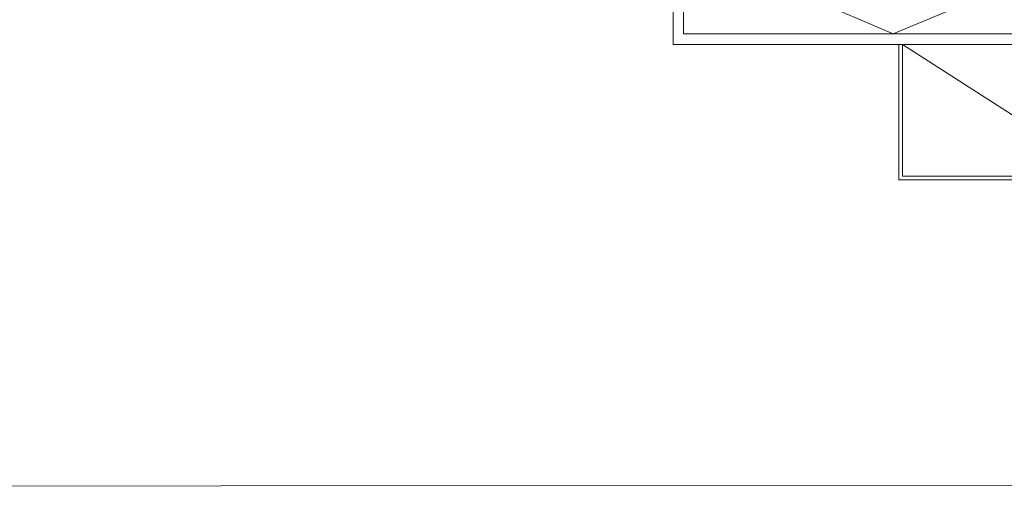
# Model space of a CAD drawing. Header units: centimetres. Extents: x -17621 to 77377, y -18613 to 66.
# Tile 94 of 173: x 25828 to 28594, y -18613 to -17302. Entities that reach past the tile are written whole.
import ezdxf

# ---------------------------------------------------------------- set-up
doc = ezdxf.new("R2010")
doc.units = ezdxf.units.CM
doc.layers.add('PDF3_WIDOKOWA', color=7, linetype='Continuous')

msp = doc.modelspace()

# ---------------------------------------------------------------- linework, layer by layer
at = {"layer": 'PDF3_WIDOKOWA', "color": 7, "lineweight": 5, "true_color": 0xffffff}
msp.add_lwpolyline([(23255.5, -18612.7), (23255.5, -5688.3), (38944.3, -5683.2), (38944.3, -18607.7)], close=True, dxfattribs=at)
at = {"layer": 'PDF3_WIDOKOWA', "lineweight": 5}
for points in [[(27663.7, -17090), (27663.7, -17371.9), (28915.9, -17371.9), (28915.9, -17090)], [(27693.3, -17090), (27693.3, -17342.3), (28885.4, -17342.3), (28885.4, -17090), (28281.8, -17342.3), (27694.2, -17090)], [(28895.6, -17371.9), (28895.6, -17752.1), (28297.8, -17752.1), (28297.8, -17371.9)], [(28885.4, -17371.9), (28885.4, -17741.9), (28308, -17741.9), (28308, -17371.9), (28885.4, -17741.9)]]:
    msp.add_lwpolyline(points, dxfattribs=at)

doc.saveas('drawing.dxf')
